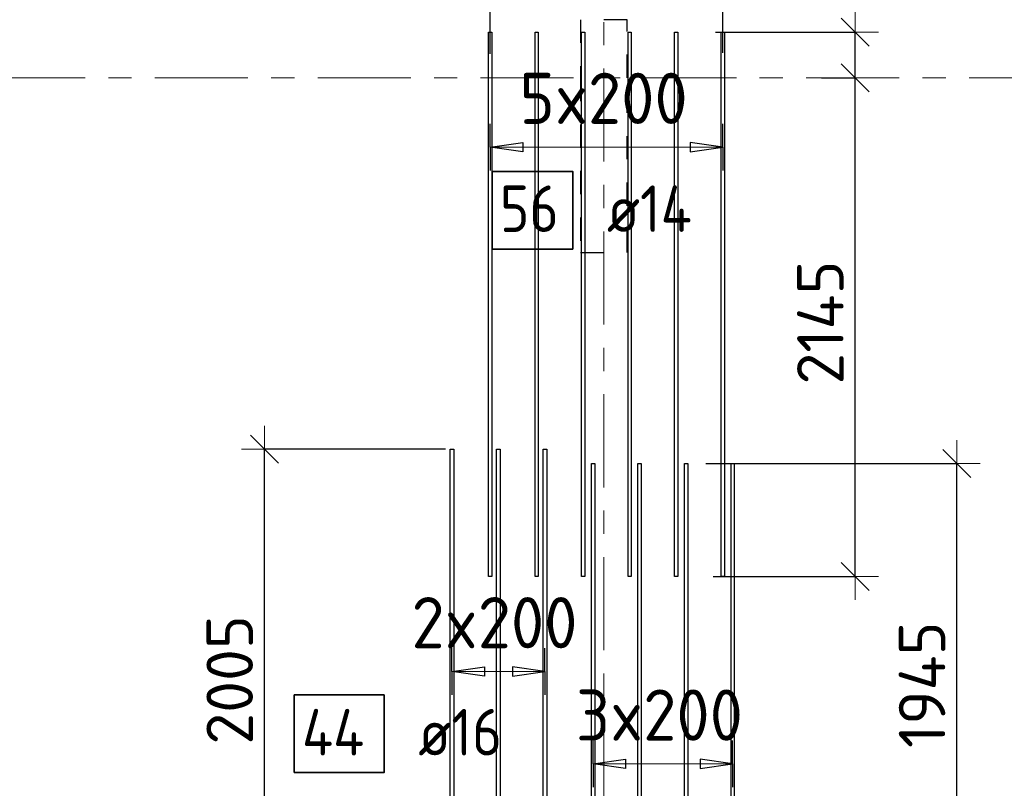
# Model space of a CAD drawing. Header units: metres. Extents: x -38 to 107, y -15 to 21.
# Tile 14 of 133: x 10.09 to 14.32, y 13.35 to 16.65. Entities that reach past the tile are written whole.
import ezdxf

# ---------------------------------------------------------------- set-up
doc = ezdxf.new("R2010")
doc.units = ezdxf.units.M
doc.header["$PDMODE"] = 65
for name, pattern in [('______11', [0.5, 0.4, -0.05, 0, -0.05]), ('______2', [0.0405, 0.03, -0.0105]), ('______5', [1.1, 0.8, -0.1, 0.1, -0.1])]:
    doc.linetypes.add(name, pattern=pattern)
doc.layers.add('XR$2$Осевая линия (1)', color=7, linetype='______5', lineweight=13)
doc.layers.add('XR$4$Размерная линия (1)', color=7, linetype='Continuous', lineweight=13)
for name, color, linetype, lineweight, true_color in [('XR$4$Арм.стержн.Доп. Арм верхн.зоны Х', 7, 'Continuous', 35, 0x8c8cff), ('XR$4$Арм.стержн.Доп. Арм. верхн.зоны У', 7, 'Continuous', 35, 0x739641), ('XR$6$Стена_ бетон несущ.', 7, 'Continuous', 70, 0xb4b496)]:
    doc.layers.add(name, color=color, linetype=linetype, lineweight=lineweight, true_color=true_color)
doc.styles.add('ISOCPEUR', font='txt')
doc.dimstyles.new('DIMSTYLE_3', dxfattribs={"dimtxt": 0.2, "dimasz": 0.2, "dimexe": 0, "dimexo": 0, "dimgap": 0.1, "dimtad": 2, "dimdec": 0, "dimlfac": 1000, "dimrnd": 5, "dimzin": 12, "dimdsep": 46, "dimtxsty": 'ISOCPEUR', "dimblk1": 'ALL_ML_STRICH', "dimblk2": 'ALL_ML_STRICH', "dimsah": 1, "dimcen": 0, "dimclrd": 7, "dimclre": 256, "dimclrt": 7, "dimadec": 0, "dimazin": 0, "dimtfac": 1, "dimtdec": 0, "dimtix": 1, "dimtmove": 2, "dimatfit": 3, "dimfxl": 0, "dimtzin": 0, "dimlwd": 0, "dimlwe": -3, "dimarcsym": 0})
doc.dimstyles.new('DIMSTYLE_33', dxfattribs={"dimtxt": 0.2, "dimasz": 0.2, "dimexe": 0, "dimexo": 0, "dimgap": 0.1, "dimtad": 2, "dimdec": 0, "dimlfac": 1000, "dimrnd": 5, "dimzin": 12, "dimdsep": 46, "dimtxsty": 'ISOCPEUR', "dimblk1": 'ALL_ML_STRICH', "dimblk2": 'ALL_ML_STRICH', "dimsah": 1, "dimcen": 0, "dimclrd": 7, "dimclre": 256, "dimclrt": 7, "dimadec": 0, "dimazin": 0, "dimtfac": 1, "dimtdec": 0, "dimtix": 1, "dimtmove": 2, "dimatfit": 3, "dimfxl": 0, "dimtvp": 1.2, "dimtzin": 0, "dimlwd": 0, "dimlwe": -3, "dimarcsym": 0})

# ---------------------------------------------------------------- blocks, each defined once
blk = doc.blocks.new('ALL_ML_STRICH')
at = {"color": 0, "linetype": 'ByBlock', "lineweight": -2}
for p, q in [((0, -0.5), (0, 0.5)), ((-0.3, -0.3), (0.3, 0.3)), ((-1, 0), (0.5, 0))]:
    blk.add_line(p, q, dxfattribs=at)
blk = doc.blocks.new('*D313')
at = {"layer": 'DEFPOINTS', "color": 7, "linetype": 'Continuous', "lineweight": 13, "transparency": 33554687}
for p in [(12.1113, 17.1723), (12.6, 16.9982), (12.1113, 16.4839)]:
    blk.add_point(p, dxfattribs=at)
at = {"layer": 'XR$4$Размерная линия (1)', "color": 9, "linetype": 'Continuous', "lineweight": -2, "true_color": 0xc7c7c7, "transparency": 33554687}
for p, q in [((12.1113, 16.5039), (12.1113, 17.1723)), ((12.6, 17.0182), (12.6, 17.1723))]:
    blk.add_line(p, q, dxfattribs=at)
at = {"layer": 'XR$4$Размерная линия (1)', "color": 7, "linetype": 'Continuous', "lineweight": -2, "transparency": 33554687}
blk.add_line((12.1113, 17.1723), (12.6, 17.1723), dxfattribs=at)
at = {"layer": 'XR$4$Размерная линия (1)', "color": 7, "linetype": 'Continuous', "lineweight": 13, "transparency": 33554687, "xscale": 0.2, "yscale": 0.2, "zscale": 0.2, "rotation": 180}
blk.add_blockref('ALL_ML_STRICH', (12.1113, 17.1723), dxfattribs=at)
at = {"layer": 'XR$4$Размерная линия (1)', "color": 7, "linetype": 'Continuous', "lineweight": 13, "transparency": 33554687, "xscale": 0.2, "yscale": 0.2, "zscale": 0.2}
blk.add_blockref('ALL_ML_STRICH', (12.6, 17.1723), dxfattribs=at)
at = {"layer": 'XR$4$Размерная линия (1)', "color": 7, "linetype": 'Continuous', "lineweight": 13, "transparency": 33554687, "insert": (11.7695, 17.3236), "char_height": 0.2, "width": 0.6, "attachment_point": 5, "style": 'ISOCPEUR'}
blk.add_mtext('\\A1;{490}', dxfattribs=at)
blk = doc.blocks.new('*D314')
at = {"layer": 'DEFPOINTS', "color": 7, "linetype": 'Continuous', "lineweight": 13, "transparency": 33554687}
for p in [(12.6, 17.1723), (12.6, 16.9982), (13.1113, 16.4873)]:
    blk.add_point(p, dxfattribs=at)
at = {"layer": 'XR$4$Размерная линия (1)', "color": 9, "linetype": 'Continuous', "lineweight": -2, "true_color": 0xc7c7c7, "transparency": 33554687}
for p, q in [((12.6, 17.0182), (12.6, 17.1723)), ((13.1113, 16.5073), (13.1113, 17.1723))]:
    blk.add_line(p, q, dxfattribs=at)
at = {"layer": 'XR$4$Размерная линия (1)', "color": 7, "linetype": 'Continuous', "lineweight": -2, "transparency": 33554687}
blk.add_line((12.6, 17.1723), (13.1113, 17.1723), dxfattribs=at)
at = {"layer": 'XR$4$Размерная линия (1)', "color": 7, "linetype": 'Continuous', "lineweight": 13, "transparency": 33554687, "xscale": 0.2, "yscale": 0.2, "zscale": 0.2, "rotation": 180}
blk.add_blockref('ALL_ML_STRICH', (12.6, 17.1723), dxfattribs=at)
at = {"layer": 'XR$4$Размерная линия (1)', "color": 7, "linetype": 'Continuous', "lineweight": 13, "transparency": 33554687, "xscale": 0.2, "yscale": 0.2, "zscale": 0.2}
blk.add_blockref('ALL_ML_STRICH', (13.1113, 17.1723), dxfattribs=at)
at = {"layer": 'XR$4$Размерная линия (1)', "color": 7, "linetype": 'Continuous', "lineweight": 13, "transparency": 33554687, "insert": (12.8857, 17.3223), "char_height": 0.2, "width": 0.6, "attachment_point": 5, "style": 'ISOCPEUR'}
blk.add_mtext('\\A1;{510}', dxfattribs=at)
blk = doc.blocks.new('*D315')
at = {"layer": 'DEFPOINTS', "color": 7, "linetype": 'Continuous', "lineweight": 13, "transparency": 33554687}
for p in [(13.1113, 17.1723), (15.1704, 16.5168), (13.1113, 16.4873)]:
    blk.add_point(p, dxfattribs=at)
at = {"layer": 'XR$4$Размерная линия (1)', "color": 9, "linetype": 'Continuous', "lineweight": -2, "true_color": 0xc7c7c7, "transparency": 33554687}
for p, q in [((13.1113, 16.5073), (13.1113, 17.1723)), ((15.1704, 16.5368), (15.1704, 17.1723))]:
    blk.add_line(p, q, dxfattribs=at)
at = {"layer": 'XR$4$Размерная линия (1)', "color": 7, "linetype": 'Continuous', "lineweight": -2, "transparency": 33554687}
blk.add_line((13.1113, 17.1723), (15.1704, 17.1723), dxfattribs=at)
at = {"layer": 'XR$4$Размерная линия (1)', "color": 7, "linetype": 'Continuous', "lineweight": 13, "transparency": 33554687, "xscale": 0.2, "yscale": 0.2, "zscale": 0.2, "rotation": 180}
blk.add_blockref('ALL_ML_STRICH', (13.1113, 17.1723), dxfattribs=at)
at = {"layer": 'XR$4$Размерная линия (1)', "color": 7, "linetype": 'Continuous', "lineweight": 13, "transparency": 33554687, "xscale": 0.2, "yscale": 0.2, "zscale": 0.2}
blk.add_blockref('ALL_ML_STRICH', (15.1704, 17.1723), dxfattribs=at)
at = {"layer": 'XR$4$Размерная линия (1)', "color": 7, "linetype": 'Continuous', "lineweight": 13, "transparency": 33554687, "insert": (14.1508, 17.3223), "char_height": 0.2, "width": 0.8, "attachment_point": 5, "style": 'ISOCPEUR'}
blk.add_mtext('\\A1;{2060}', dxfattribs=at)
blk = doc.blocks.new('*D317')
at = {"layer": 'DEFPOINTS', "color": 7, "linetype": 'Continuous', "lineweight": 13, "transparency": 33554687}
for p in [(13.5159, 16.4), (13.0496, 14.2565), (13.6809, 14.2565)]:
    blk.add_point(p, dxfattribs=at)
at = {"layer": 'XR$4$Размерная линия (1)', "color": 9, "linetype": 'Continuous', "lineweight": -2, "true_color": 0xc7c7c7, "transparency": 33554687}
for p, q in [((13.5359, 16.4), (13.6809, 16.4)), ((13.0696, 14.2565), (13.6809, 14.2565))]:
    blk.add_line(p, q, dxfattribs=at)
at = {"layer": 'XR$4$Размерная линия (1)', "color": 7, "linetype": 'Continuous', "lineweight": -2, "transparency": 33554687}
blk.add_line((13.6809, 14.2565), (13.6809, 16.4), dxfattribs=at)
at = {"layer": 'XR$4$Размерная линия (1)', "color": 7, "linetype": 'Continuous', "lineweight": 13, "transparency": 33554687, "xscale": 0.2, "yscale": 0.2, "zscale": 0.2}
for p, rotation in [((13.6809, 16.4), 90), ((13.6809, 14.2565), 270)]:
    blk.add_blockref('ALL_ML_STRICH', p, dxfattribs=dict(at, rotation=rotation))
at = {"layer": 'XR$4$Размерная линия (1)', "color": 7, "linetype": 'Continuous', "lineweight": 13, "transparency": 33554687, "insert": (13.5309, 15.3483), "char_height": 0.2, "width": 0.8, "attachment_point": 5, "rotation": 90, "style": 'ISOCPEUR'}
blk.add_mtext('\\A1;{2145}', dxfattribs=at)
blk = doc.blocks.new('*D318')
at = {"layer": 'DEFPOINTS', "color": 7, "linetype": 'Continuous', "lineweight": 13, "transparency": 33554687}
for p in [(13.0598, 16.5965), (13.5159, 16.4), (13.6809, 16.4)]:
    blk.add_point(p, dxfattribs=at)
at = {"layer": 'XR$4$Размерная линия (1)', "color": 9, "linetype": 'Continuous', "lineweight": -2, "true_color": 0xc7c7c7, "transparency": 33554687}
for p, q in [((13.0798, 16.5965), (13.6809, 16.5965)), ((13.5359, 16.4), (13.6809, 16.4))]:
    blk.add_line(p, q, dxfattribs=at)
at = {"layer": 'XR$4$Размерная линия (1)', "color": 7, "linetype": 'Continuous', "lineweight": -2, "transparency": 33554687}
blk.add_line((13.6809, 16.4), (13.6809, 16.5965), dxfattribs=at)
at = {"layer": 'XR$4$Размерная линия (1)', "color": 7, "linetype": 'Continuous', "lineweight": 13, "transparency": 33554687, "xscale": 0.2, "yscale": 0.2, "zscale": 0.2}
for p, rotation in [((13.6809, 16.5965), 90), ((13.6809, 16.4), 270)]:
    blk.add_blockref('ALL_ML_STRICH', p, dxfattribs=dict(at, rotation=rotation))
at = {"layer": 'XR$4$Размерная линия (1)', "color": 7, "linetype": 'Continuous', "lineweight": 13, "transparency": 33554687, "insert": (13.5296, 16.915), "char_height": 0.2, "width": 0.6, "attachment_point": 5, "rotation": 90, "style": 'ISOCPEUR'}
blk.add_mtext('\\A1;{195}', dxfattribs=at)
blk = doc.blocks.new('*D320')
at = {"layer": 'DEFPOINTS', "color": 7, "linetype": 'Continuous', "lineweight": 13, "transparency": 33554687}
for p in [(13.0189, 14.743), (14.1181, 12.8), (14.2275, 12.8)]:
    blk.add_point(p, dxfattribs=at)
at = {"layer": 'XR$4$Размерная линия (1)', "color": 9, "linetype": 'Continuous', "lineweight": -2, "true_color": 0xc7c7c7, "transparency": 33554687}
for p, q in [((13.0389, 14.743), (14.1181, 14.743)), ((14.2475, 12.8), (14.1181, 12.8))]:
    blk.add_line(p, q, dxfattribs=at)
at = {"layer": 'XR$4$Размерная линия (1)', "color": 7, "linetype": 'Continuous', "lineweight": -2, "transparency": 33554687}
blk.add_line((14.1181, 12.8), (14.1181, 14.743), dxfattribs=at)
at = {"layer": 'XR$4$Размерная линия (1)', "color": 7, "linetype": 'Continuous', "lineweight": 13, "transparency": 33554687, "xscale": 0.2, "yscale": 0.2, "zscale": 0.2}
for p, rotation in [((14.1181, 14.743), 90), ((14.1181, 12.8), 270)]:
    blk.add_blockref('ALL_ML_STRICH', p, dxfattribs=dict(at, rotation=rotation))
at = {"layer": 'XR$4$Размерная линия (1)', "color": 7, "linetype": 'Continuous', "lineweight": 13, "transparency": 33554687, "insert": (13.9681, 13.7915), "char_height": 0.2, "width": 0.8, "attachment_point": 5, "rotation": 90, "style": 'ISOCPEUR'}
blk.add_mtext('\\A1;{1945}', dxfattribs=at)
blk = doc.blocks.new('*D325')
at = {"layer": 'DEFPOINTS', "color": 7, "linetype": 'Continuous', "lineweight": 13, "transparency": 33554687}
for p in [(11.9389, 14.8047), (11.1417, 12.8), (11.2228, 12.8)]:
    blk.add_point(p, dxfattribs=at)
at = {"layer": 'XR$4$Размерная линия (1)', "color": 9, "linetype": 'Continuous', "lineweight": -2, "true_color": 0xc7c7c7, "transparency": 33554687}
for p, q in [((11.9189, 14.8047), (11.1417, 14.8047)), ((11.2028, 12.8), (11.1417, 12.8))]:
    blk.add_line(p, q, dxfattribs=at)
at = {"layer": 'XR$4$Размерная линия (1)', "color": 7, "linetype": 'Continuous', "lineweight": -2, "transparency": 33554687}
blk.add_line((11.1417, 12.8), (11.1417, 14.8047), dxfattribs=at)
at = {"layer": 'XR$4$Размерная линия (1)', "color": 7, "linetype": 'Continuous', "lineweight": 13, "transparency": 33554687, "xscale": 0.2, "yscale": 0.2, "zscale": 0.2}
for p, rotation in [((11.1417, 14.8047), 90), ((11.1417, 12.8), 270)]:
    blk.add_blockref('ALL_ML_STRICH', p, dxfattribs=dict(at, rotation=rotation))
at = {"layer": 'XR$4$Размерная линия (1)', "color": 7, "linetype": 'Continuous', "lineweight": 13, "transparency": 33554687, "insert": (10.9917, 13.8124), "char_height": 0.2, "width": 0.8, "attachment_point": 5, "rotation": 90, "style": 'ISOCPEUR'}
blk.add_mtext('\\A1;{2005}', dxfattribs=at)

msp = doc.modelspace()

# ---------------------------------------------------------------- linework, layer by layer
at = {"layer": 'XR$2$Осевая линия (1)', "color": 253, "linetype": '______11', "lineweight": 13, "true_color": 0xa0a0a0, "transparency": 33554687}
for p, q in [((12.6, 8.34), (12.6, 19.78)), ((-2.63, 16.4), (62.6, 16.4))]:
    msp.add_line(p, q, dxfattribs=at)
at = {"layer": 'XR$4$Арм.стержн.Доп. Арм верхн.зоны Х', "color": 253, "linetype": 'Continuous', "lineweight": -3, "true_color": 0xa0a0a0, "transparency": 33554687}
for p, q in [((12.1113, 16.1022), (12.1113, 16.2022)), ((13.1113, 16.1022), (13.1113, 16.2022)), ((12.1113, 16.1022), (12.1113, 16.0022)), ((13.1113, 16.1022), (13.1113, 16.0022)), ((12.5539, 13.4513), (12.5539, 13.5513)), ((13.1539, 13.4513), (13.1539, 13.5513)), ((12.5539, 13.4513), (12.5539, 13.3513)), ((13.1539, 13.4513), (13.1539, 13.3513))]:
    msp.add_line(p, q, dxfattribs=at)
at = {"layer": 'XR$4$Арм.стержн.Доп. Арм верхн.зоны Х', "color": 7, "linetype": 'Continuous', "lineweight": 25, "transparency": 33554687}
for p, q in [((12.1113, 16.1022), (12.2513, 16.1222)), ((12.2513, 16.0822), (12.1113, 16.1022)), ((12.2513, 16.1222), (12.2513, 16.0822)), ((13.1113, 16.1022), (12.9713, 16.1222)), ((12.9713, 16.1222), (12.9713, 16.0822)), ((12.9713, 16.0822), (13.1113, 16.1022)), ((12.5539, 13.4513), (12.6939, 13.4713)), ((12.6939, 13.4713), (12.6939, 13.4313)), ((13.1539, 13.4513), (13.0139, 13.4713)), ((13.0139, 13.4713), (13.0139, 13.4313)), ((12.6939, 13.4313), (12.5539, 13.4513)), ((13.0139, 13.4313), (13.1539, 13.4513))]:
    msp.add_line(p, q, dxfattribs=at)
at = {"layer": 'XR$4$Арм.стержн.Доп. Арм верхн.зоны Х', "color": 7, "linetype": 'Continuous', "lineweight": 13, "transparency": 33554687}
for p, q in [((12.1113, 16.1022), (12.1113, 16.1022)), ((12.1113, 16.1022), (13.1113, 16.1022)), ((13.1113, 16.1022), (13.1113, 16.1022)), ((12.5539, 13.4513), (12.5539, 13.4513)), ((12.5539, 13.4513), (13.1539, 13.4513)), ((13.1539, 13.4513), (13.1539, 13.4513))]:
    msp.add_line(p, q, dxfattribs=at)
at = {"layer": 'XR$4$Арм.стержн.Доп. Арм верхн.зоны Х', "color": 7, "linetype": 'Continuous', "lineweight": 25, "transparency": 33554687}
for points in [[(12.1043, 14.2565), (12.1043, 16.5965), (12.1183, 16.5965), (12.1183, 14.2565), (12.1043, 14.2565)], [(12.3043, 14.2565), (12.3043, 16.5965), (12.3183, 16.5965), (12.3183, 14.2565), (12.3043, 14.2565)], [(12.5043, 14.2565), (12.5043, 16.5965), (12.5183, 16.5965), (12.5183, 14.2565), (12.5043, 14.2565)], [(12.7043, 14.2565), (12.7043, 16.5965), (12.7183, 16.5965), (12.7183, 14.2565), (12.7043, 14.2565)], [(12.9043, 14.2565), (12.9043, 16.5965), (12.9183, 16.5965), (12.9183, 14.2565), (12.9043, 14.2565)], [(13.1043, 14.2565), (13.1043, 16.5965), (13.1183, 16.5965), (13.1183, 14.2565), (13.1043, 14.2565)], [(12.5469, 10.843), (12.5469, 14.743), (12.5609, 14.743), (12.5609, 10.843), (12.5469, 10.843)], [(12.7469, 10.843), (12.7469, 14.743), (12.7609, 14.743), (12.7609, 10.843), (12.7469, 10.843)], [(12.9469, 10.843), (12.9469, 14.743), (12.9609, 14.743), (12.9609, 10.843), (12.9469, 10.843)], [(13.1469, 10.843), (13.1469, 14.743), (13.1609, 14.743), (13.1609, 10.843), (13.1469, 10.843)]]:
    msp.add_lwpolyline(points, dxfattribs=at)
at = {"layer": 'XR$4$Арм.стержн.Доп. Арм верхн.зоны Х', "color": 7, "linetype": 'Continuous', "lineweight": 35, "transparency": 33554687}
msp.add_lwpolyline([(12.1201, 15.6644), (12.4668, 15.6644), (12.4668, 15.9977), (12.1201, 15.9977), (12.1201, 15.6644)], dxfattribs=at)
at = {"layer": 'XR$4$Арм.стержн.Доп. Арм. верхн.зоны У', "color": 253, "linetype": 'Continuous', "lineweight": -3, "true_color": 0xa0a0a0, "transparency": 33554687}
for p, q in [((11.9469, 13.8484), (11.9469, 13.9484)), ((12.3469, 13.8484), (12.3469, 13.9484)), ((11.9469, 13.8484), (11.9469, 13.7484)), ((12.3469, 13.8484), (12.3469, 13.7484))]:
    msp.add_line(p, q, dxfattribs=at)
at = {"layer": 'XR$4$Арм.стержн.Доп. Арм. верхн.зоны У', "color": 7, "linetype": 'Continuous', "lineweight": 25, "transparency": 33554687}
for p, q in [((11.9469, 13.8484), (12.0869, 13.8684)), ((12.0869, 13.8284), (11.9469, 13.8484)), ((12.0869, 13.8684), (12.0869, 13.8284)), ((12.3469, 13.8484), (12.2069, 13.8684)), ((12.2069, 13.8684), (12.2069, 13.8284)), ((12.2069, 13.8284), (12.3469, 13.8484))]:
    msp.add_line(p, q, dxfattribs=at)
at = {"layer": 'XR$4$Арм.стержн.Доп. Арм. верхн.зоны У', "color": 7, "linetype": 'Continuous', "lineweight": 13, "transparency": 33554687}
for p, q in [((11.9469, 13.8484), (11.9469, 13.8484)), ((11.9469, 13.8484), (12.3469, 13.8484)), ((12.3469, 13.8484), (12.3469, 13.8484))]:
    msp.add_line(p, q, dxfattribs=at)
at = {"layer": 'XR$4$Арм.стержн.Доп. Арм. верхн.зоны У', "color": 7, "linetype": 'Continuous', "lineweight": 25, "transparency": 33554687}
for points in [[(11.9389, 11.9047), (11.9389, 14.8047), (11.9549, 14.8047), (11.9549, 11.9047), (11.9389, 11.9047)], [(12.1389, 11.9047), (12.1389, 14.8047), (12.1549, 14.8047), (12.1549, 11.9047), (12.1389, 11.9047)], [(12.3389, 11.9047), (12.3389, 14.8047), (12.3549, 14.8047), (12.3549, 11.9047), (12.3389, 11.9047)]]:
    msp.add_lwpolyline(points, dxfattribs=at)
at = {"layer": 'XR$4$Арм.стержн.Доп. Арм. верхн.зоны У', "color": 7, "linetype": 'Continuous', "lineweight": 35, "transparency": 33554687}
msp.add_lwpolyline([(11.269, 13.4143), (11.6557, 13.4143), (11.6557, 13.7476), (11.269, 13.7476), (11.269, 13.4143)], dxfattribs=at)
at = {"layer": 'XR$6$Стена_ бетон несущ.', "color": 253, "linetype": '______2', "lineweight": -3, "true_color": 0xa0a0a0, "transparency": 33554687}
for p, q in [((12.5, 16.65), (12.5, 16.4)), ((12.7, 16.65), (12.5, 16.65)), ((12.7, 16.4), (12.7, 16.65)), ((12.5, 16.4), (12.5, 15.65)), ((12.7, 15.65), (12.7, 16.4)), ((12.5, 15.65), (12.5, 15.65)), ((12.5, 15.65), (12.7, 15.65))]:
    msp.add_line(p, q, dxfattribs=at)

# ---------------------------------------------------------------- texts
at = {"layer": 'XR$4$Арм.стержн.Доп. Арм верхн.зоны Х', "color": 7, "linetype": 'Continuous', "lineweight": 13, "transparency": 33554687, "char_height": 0.22, "width": 0.873359, "attachment_point": 7, "style": 'ISOCPEUR'}
for s, insert in [('\\W0.95;5x200', (12.2373, 16.2022)), ('\\W0.95;3x200', (12.4799, 13.5513))]:
    msp.add_mtext(s, dxfattribs=dict(at, insert=insert))
at = {"layer": 'XR$4$Арм.стержн.Доп. Арм верхн.зоны Х', "color": 7, "linetype": 'Continuous', "lineweight": 25, "transparency": 33554687, "char_height": 0.2, "attachment_point": 7, "style": 'ISOCPEUR'}
for s, insert, width in [('\\W0.87;56', (12.1534, 15.7377), 0.367208), ('\\W0.89; ø14 ', (12.5001, 15.7377), 0.769432)]:
    msp.add_mtext(s, dxfattribs=dict(at, insert=insert, width=width))
at = {"layer": 'XR$4$Арм.стержн.Доп. Арм. верхн.зоны У', "color": 7, "linetype": 'Continuous', "lineweight": 13, "transparency": 33554687, "insert": (11.7729, 13.9484), "char_height": 0.22, "width": 0.873359, "attachment_point": 7, "style": 'ISOCPEUR'}
msp.add_mtext('\\W0.95;2x200', dxfattribs=at)
at = {"layer": 'XR$4$Арм.стержн.Доп. Арм. верхн.зоны У', "color": 7, "linetype": 'Continuous', "lineweight": 25, "transparency": 33554687, "char_height": 0.2, "attachment_point": 7, "style": 'ISOCPEUR'}
for s, insert, width in [('\\W0.89;44', (11.3024, 13.4876), 0.408699), ('\\W0.89; ø16 ', (11.689, 13.4876), 0.749105)]:
    msp.add_mtext(s, dxfattribs=dict(at, insert=insert, width=width))

# ---------------------------------------------------------------- dimensions: what is measured, and where the dimension line sits
at = {"layer": 'XR$4$Размерная линия (1)', "color": 7, "linetype": 'Continuous', "lineweight": 13, "transparency": 33554687}
for base, p1, p2, dimstyle, picture, middle in [((12.6, 17.1723), (12.1113, 16.5039), (12.6, 17.0182), 'DIMSTYLE_33', '*D313', (11.7695, 17.3236)), ((13.1113, 17.1723), (12.6, 17.0182), (13.1113, 16.5073), 'DIMSTYLE_33', '*D314', (12.8857, 17.3223)), ((15.1704, 17.1723), (13.1113, 16.5073), (15.1704, 16.5368), 'DIMSTYLE_3', '*D315', (14.1508, 17.3223))]:
    dim = msp.add_linear_dim(base=base, p1=p1, p2=p2, dimstyle=dimstyle, override={"dimpost": '<>', "dimclrd": 7, "dimclre": 9, "dimclrt": 7, "dimlwd": 0, "dimlwe": 65533}, dxfattribs=at)
    dim.commit()
    dim.dimension.update_dxf_attribs({"geometry": picture, "text_midpoint": middle, "dimtype": 160})
for base, p1, p2, dimstyle, picture, middle in [((13.68089, 16.59651), (13.53594, 16.4), (13.07976, 16.59651), 'DIMSTYLE_33', '*D318', (13.52965, 16.91498)), ((13.68089, 16.4), (13.06963, 14.25651), (13.53594, 16.4), 'DIMSTYLE_3', '*D317', (13.53089, 15.34825)), ((11.1417, 14.8047), (11.2028, 12.8), (11.9189, 14.8047), 'DIMSTYLE_3', '*D325', (10.9917, 13.8124)), ((14.1181, 14.743), (14.2475, 12.8), (13.0389, 14.743), 'DIMSTYLE_3', '*D320', (13.9681, 13.7915))]:
    dim = msp.add_linear_dim(base=base, p1=p1, p2=p2, angle=90, dimstyle=dimstyle, override={"dimpost": '<>', "dimclrd": 7, "dimclre": 9, "dimclrt": 7, "dimlwd": 0, "dimlwe": 65533}, dxfattribs=at)
    dim.commit()
    dim.dimension.update_dxf_attribs({"geometry": picture, "text_midpoint": middle, "dimtype": 160})

doc.saveas('drawing.dxf')
